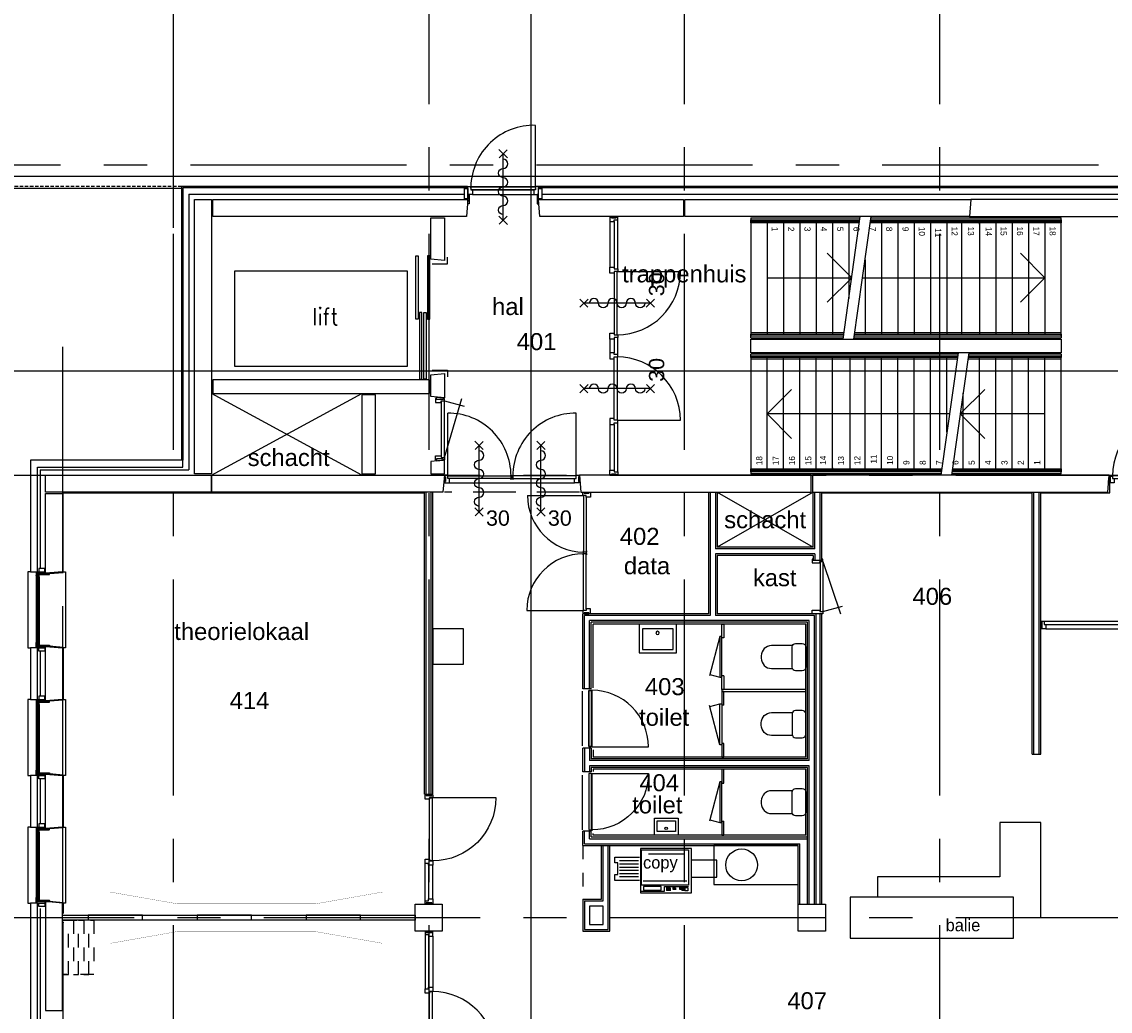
# Model space of a CAD drawing. Header units: millimetres. Extents: x -3528 to 122524, y -34406 to 25397.
# Tile 4 of 16: x 91525 to 107508, y -12435 to 2102. Entities that reach past the tile are written whole.
import ezdxf
from ezdxf.enums import TextEntityAlignment as Align

# ---------------------------------------------------------------- set-up
doc = ezdxf.new("R2010")
doc.units = ezdxf.units.MM
doc.header["$LTSCALE"] = 100
doc.header["$MEASUREMENT"] = 0
for name, pattern in [('B0701', [9.375, 6.25, -3.125]), ('CENTER', [50.8, 31.75, -6.35, 6.35, -6.35]), ('HIDDENX2', [0.75, 0.5, -0.25]), ('TEGELS', [4, 2, -2])]:
    doc.linetypes.add(name, pattern=pattern)
doc.layers.get('0').update_dxf_attribs({"linetype": 'CONTINUOUS'})
for name, color, linetype in [('AL21----_BUITENWAND', 3, 'CONTINUOUS'), ('AL22----_BINNENWAND', 2, 'CONTINUOUS'), ('AL22----_SYSTEEMWANDEN VERPLAATSBAAR', 1, 'CONTINUOUS'), ('AL24----_LIFTEN', 1, 'CONTINUOUS'), ('AL24----_TRAPPEN', 1, 'CONTINUOUS'), ('AL27----_DAKEN', 8, 'CONTINUOUS'), ('AL28----_CONSTRUCTIES', 4, 'CONTINUOUS'), ('AL31----_BUITENKOZIJN', 1, 'CONTINUOUS'), ('AL31----_BUITENWANDOPENINGEN', 1, 'CONTINUOUS'), ('AL32----_BINNENKOZIJN', 1, 'CONTINUOUS'), ('AL33----_VLOEROPENINGEN', 2, 'CONTINUOUS'), ('AL42----_PLEISTERWERK', 8, 'CONTINUOUS'), ('AL42----_TEGELWERK', 8, 'CONTINUOUS'), ('AL72----_GEBRUIKERSVOORZIENINGEN', 1, 'CONTINUOUS'), ('AL73----_KEUKENINRICHTING', 1, 'CONTINUOUS'), ('AL74----_SANITAIR', 1, 'CONTINUOUS'), ('BHV', 3, 'CONTINUOUS'), ('BL$7----_DOORSNEDE', 8, 'CONTINUOUS'), ('BL$7----_STRAMIEN', 8, 'CONTINUOUS'), ('BL$8----_RUIMTEBENAMING', 2, 'CONTINUOUS'), ('BL$8----_RUIMTENUMMER', 2, 'CONTINUOUS')]:
    doc.layers.add(name, color=color, linetype=linetype)
doc.styles.add('00_100', font='B-GBP.shx', dxfattribs={"height": 120})
doc.styles.add('01_100', font='B-GBP.shx', dxfattribs={"height": 180})
doc.styles.add('01_200', font='B-GBP.shx', dxfattribs={"height": 360})
doc.styles.add('02_100', font='B-GBP.shx', dxfattribs={"height": 250})
doc.styles.add('03_50', font='FUTURALS', dxfattribs={"height": 175})
doc.styles.add('B-01', font='b-gbp')
doc.styles.add('BD_25-100-ROMANS', font='ROMANS', dxfattribs={"width": 0.9, "height": 250})
doc.styles.add('EBEL', font='B-GBP', dxfattribs={"width": 0.75, "height": 150})
doc.styles.get("Standard").update_dxf_attribs({"font": 'arial.ttf'})

# ---------------------------------------------------------------- blocks, each defined once
blk = doc.blocks.new('AS65ZSDA')
at = {"color": 0, "linetype": 'ByBlock', "lineweight": -2}
blk.add_line((0, -6.51), (0, 6.51), dxfattribs=at)
for points in [[(-0.81, 5.68), (0.82, 7.32)], [(0.8, 5.71), (-0.78, 7.29)], [(-0.81, -7.35), (0.82, -5.71)], [(0.8, -7.32), (-0.78, -5.74)]]:
    blk.add_lwpolyline(points, dxfattribs=at)
blk.add_lwpolyline([(0, -5.43, 1), (0, -3.62, -1), (0, -1.81, 1), (0, 0, -1), (0, 1.81, 1), (0, 3.62, -1), (0, 5.43)], format="xyb", dxfattribs=at)
blk.add_attdef('BRANDWERENDHEID', (0.43, -14.4), '', height=3, dxfattribs=at)
blk = doc.blocks.new('MERK5')
at = {"color": 0, "linetype": 'ByBlock', "lineweight": -2}
for p, q in [((42, 104), (42, 1027)), ((1929, 104), (1929, 1027)), ((68, 0), (1904, 0)), ((958, 108), (1013, 108)), ((958, 60), (1013, 60)), ((975, 60), (975, 108)), ((997, 60), (997, 108))]:
    blk.add_line(p, q, dxfattribs=at)
for points in [[(-7, 91), (10, 91), (10, 23), (-7, 23)], [(0, 0), (67, 0), (67, 64), (42, 64), (42, 114), (0, 114), (0, 91), (10, 91), (10, 23), (0, 23)], [(972, 64), (42, 64), (42, 104), (972, 104)], [(999, 64), (1929, 64), (1929, 104), (999, 104)], [(1971, 0), (1904, 0), (1904, 64), (1929, 64), (1929, 114), (1971, 114), (1971, 91), (1961, 91), (1961, 23), (1971, 23)], [(1978, 91), (1961, 91), (1961, 23), (1978, 23)]]:
    blk.add_lwpolyline(points, close=True, dxfattribs=at)
for centre, start, end in [((49, 104), 360, 90.4344), ((1922, 104), 89.5656, 180)]:
    blk.add_arc(centre, 923, start, end, dxfattribs=at)
at = {"color": 0, "linetype": 'ByBlock', "lineweight": -2, "style": 'B-01'}
blk.add_attdef('KOZMERK', (288, -230), '', height=150, dxfattribs=at)
blk = doc.blocks.new('AH74-088')
at = {"color": 0, "linetype": 'ByBlock', "lineweight": -2}
for points in [[(-275, -424), (-275, 0), (275, 0), (275, -424)], [(225, -374), (-225, -374), (-225, -72), (225, -72)]]:
    blk.add_lwpolyline(points, close=True, dxfattribs=at)
blk.add_circle((2, -130), 24.3, dxfattribs=at)
at = {"color": 0, "linetype": 'ByBlock', "lineweight": -2, "style": '03_50', "flags": 3}
blk.add_attdef('TEKST', (0, 0), '', height=100, dxfattribs=at)
blk = doc.blocks.new('AH74-086')
at = {"color": 0, "linetype": 'ByBlock', "lineweight": -2}
blk.add_lwpolyline([(-200, -50, -0.414214), (-150, 0), (150, 0, -0.414214), (200, -50), (200, -150, -0.414214), (150, -200), (-150, -200, -0.414214), (-200, -150)], format="xyb", close=True, dxfattribs=at)
blk.add_lwpolyline([(-168, -197), (-168, -502, 0.414214), (-18, -652), (18, -652, 0.414214), (168, -502), (168, -197)], format="xyb", dxfattribs=at)
at = {"color": 0, "linetype": 'ByBlock', "lineweight": -2, "style": '03_50', "flags": 3}
blk.add_attdef('TEKST', (0, 0), '', height=100, dxfattribs=at)
blk = doc.blocks.new('P830R125')
at = {"color": 0, "linetype": 'ByBlock', "lineweight": -2}
blk.add_lwpolyline([(865, 135), (865, 965, 0.41421), (35, 135)], format="xyb", dxfattribs=at)
blk.add_lwpolyline([(39, 90), (861, 90), (863, 130), (37, 130)], close=True, dxfattribs=at)
at = {"color": 0, "linetype": 'ByBlock', "lineweight": -2, "style": 'EBEL', "width": 0.75}
blk.add_attdef('KOZMERK', (113, -189), '', height=102, dxfattribs=at)
blk = doc.blocks.new('P830L125')
at = {"color": 0, "linetype": 'ByBlock', "lineweight": -2}
blk.add_lwpolyline([(35, 135), (35, 965, -0.41421), (865, 135)], format="xyb", dxfattribs=at)
blk.add_lwpolyline([(39, 90), (861, 90), (863, 130), (37, 130)], close=True, dxfattribs=at)
at = {"color": 0, "linetype": 'ByBlock', "lineweight": -2, "style": '01_100'}
blk.add_attdef('P830', (174, -152), '', height=102, dxfattribs=at)
blk = doc.blocks.new('BORD')
at = {"color": 0, "linetype": 'ByBlock', "lineweight": -2, "const_width": 3}
blk.add_lwpolyline([(125, -2002), (-50, -1009), (-50, 1009), (125, 2002)], dxfattribs=at)
blk = doc.blocks.new('MERK8')
at = {"color": 0, "linetype": 'ByBlock', "lineweight": -2}
for p, q in [((2151, -10), (2151, 920)), ((49, 0), (1183, 0)), ((74, -50), (1158, -50)), ((74, -114), (1158, -114))]:
    blk.add_line(p, q, dxfattribs=at)
for points in [[(7, -15), (7, 0), (49, 0), (49, -50), (74, -50), (74, -114), (7, -114), (7, -99), (17, -99), (17, -15)], [(1183, 0), (1183, -50), (1158, -50), (1158, -114), (1246, -114), (1246, -50), (1221, -50), (1221, 0)], [(2193, -15), (2193, 0), (2151, 0), (2151, -50), (2126, -50), (2126, -114), (2193, -114), (2193, -99), (2183, -99), (2183, -15)], [(0, -99), (0, -15), (17, -15), (17, -99)], [(1221, -50), (2151, -50), (2151, -10), (1221, -10)], [(2200, -99), (2200, -15), (2183, -15), (2183, -99)]]:
    blk.add_lwpolyline(points, close=True, dxfattribs=at)
blk.add_arc((2151, -10), 930, 90, 180, dxfattribs=at)
at = {"color": 0, "linetype": 'ByBlock', "lineweight": -2, "style": 'B-01'}
blk.add_attdef('KOZMERK', (1312, 98), '', height=150, dxfattribs=at)
blk = doc.blocks.new('MERK9')
at = {"color": 0, "linetype": 'ByBlock', "lineweight": -2}
for p, q in [((979, -10), (979, 920)), ((-1, -15), (-8, -99)), ((17, -15), (49, -15)), ((1011, -15), (979, -15))]:
    blk.add_line(p, q, dxfattribs=at)
for points in [[(7, -15), (7, 0), (49, 0), (49, -50), (74, -50), (74, -114), (7, -114), (7, -99), (17, -99), (17, -15)], [(1021, -15), (1021, 0), (979, 0), (979, -50), (954, -50), (954, -114), (1021, -114), (1021, -99), (1011, -99), (1011, -15)], [(-8, -99), (-1, -15), (17, -15), (17, -99)], [(49, -50), (979, -50), (979, -10), (49, -10)], [(1036, -99), (1029, -15), (1011, -15), (1011, -99)]]:
    blk.add_lwpolyline(points, close=True, dxfattribs=at)
blk.add_arc((979, -10), 930, 90, 180, dxfattribs=at)
at = {"color": 0, "linetype": 'ByBlock', "lineweight": -2, "style": 'B-01'}
blk.add_attdef('MERK', (182, 62), '', height=125, dxfattribs=at)
blk = doc.blocks.new('MERK11')
at = {"color": 0, "linetype": 'ByBlock', "lineweight": -2}
for p, q in [((2000, 0), (1800, 0)), ((3726, 0), (3056, 0)), ((49, -114), (769, -114)), ((744, 0), (74, 0)), ((744, -64), (74, -64)), ((807, -104), (807, -1034)), ((1775, -114), (2025, -114)), ((2000, -64), (1800, -64)), ((2993, -104), (2993, -1034)), ((3031, -114), (3751, -114)), ((3726, -64), (3056, -64))]:
    blk.add_line(p, q, dxfattribs=at)
for points in [[(0, -23), (17, -23), (17, -91), (0, -91)], [(7, 0), (74, 0), (74, -64), (49, -64), (49, -114), (7, -114), (7, -91), (17, -91), (17, -23), (7, -23)], [(744, 0), (744, -64), (769, -64), (769, -114), (807, -114), (807, -64), (832, -64), (832, 0)], [(807, -64), (1737, -64), (1737, -104), (807, -104)], [(1712, 0), (1712, -64), (1737, -64), (1737, -114), (1775, -114), (1775, -64), (1800, -64), (1800, 0)], [(2088, 0), (2088, -64), (2063, -64), (2063, -114), (2025, -114), (2025, -64), (2000, -64), (2000, 0)], [(2993, -64), (2063, -64), (2063, -104), (2993, -104)], [(3056, 0), (3056, -64), (3031, -64), (3031, -114), (2993, -114), (2993, -64), (2968, -64), (2968, 0)], [(3793, 0), (3726, 0), (3726, -64), (3751, -64), (3751, -114), (3793, -114), (3793, -91), (3783, -91), (3783, -23), (3793, -23)], [(3800, -23), (3783, -23), (3783, -91), (3800, -91)]]:
    blk.add_lwpolyline(points, close=True, dxfattribs=at)
for centre, start, end in [((807, -104), 270, 360), ((2993, -104), 180, 270)]:
    blk.add_arc(centre, 930, start, end, dxfattribs=at)
at = {"color": 0, "linetype": 'ByBlock', "lineweight": -2, "style": 'B-01'}
blk.add_attdef('KOZMERK', (1356, 44), '', height=150, dxfattribs=at)
blk = doc.blocks.new('MERK1')
at = {"color": 0, "linetype": 'ByBlock', "lineweight": -2}
for p, q in [((1538.5, 0), (1042, 0)), ((49, -50), (49, -10)), ((979, -10), (979, -50)), ((1563.5, -114), (1017, -114)), ((1042, -64), (1538.5, -64))]:
    blk.add_line(p, q, dxfattribs=at)
blk.add_lwpolyline([(49, -5), (49, 925, -0.41421), (979, -5)], format="xyb", dxfattribs=at)
for points in [[(7, -15), (7, 0), (49, 0), (49, -50), (74, -50), (74, -114), (7, -114), (7, -99), (17, -99), (17, -15)], [(954, -114), (954, -50), (979, -50), (979, 0), (1042, 0), (1042, -64), (1017, -64), (1017, -114)], [(1605.5, -99), (1605.5, -114), (1563.5, -114), (1563.5, -64), (1538.5, -64), (1538.5, 0), (1605.5, 0), (1605.5, -15), (1595.5, -15), (1595.5, -99)], [(0, -99), (0, -15), (17, -15), (17, -99)], [(975, -50), (53, -50), (51, -10), (977, -10)], [(1612.5, -15), (1612.5, -99), (1595.5, -99), (1595.5, -15)]]:
    blk.add_lwpolyline(points, close=True, dxfattribs=at)
at = {"color": 0, "linetype": 'ByBlock', "lineweight": -2, "style": 'B-01'}
blk.add_attdef('KOZMERK', (152.7, 80), '', height=150, dxfattribs=at)
blk = doc.blocks.new('MERK42')
at = {"color": 0, "linetype": 'ByBlock', "lineweight": -2}
for p, q in [((-1779, 91), (-1779, 114)), ((-1779, 114), (-1712, 114)), ((-1779, 91), (-1772, 91)), ((-1779, 23), (-1772, 23)), ((-1779, 0), (-1779, 23)), ((-1772, 23), (-1772, 91)), ((-1712, 50), (-1737, 50)), ((-1737, 50), (-1737, 0)), ((-1737, 10), (-906, 10)), ((-1737, -811), (-1737, 10)), ((-1712, 114), (-1712, 50)), ((-1712, 50), (-906, 50)), ((-906, 50), (-906, 10)), ((-74, 50), (-879, 50)), ((-879, 50), (-879, 10)), ((-49, 10), (-879, 10)), ((-7, 114), (-74, 114)), ((-7, 114), (-74, 114)), ((-74, 114), (-74, 114)), ((-74, 114), (-74, 114)), ((-74, 114), (-74, 50)), ((-74, 50), (-49, 50)), ((-49, 50), (-49, 0)), ((-49, 0), (-7, 0)), ((-49, -821), (-49, 0)), ((-7, 91), (-14, 91)), ((-14, 23), (-14, 91)), ((-7, 23), (-14, 23)), ((-7, 91), (-7, 114)), ((-7, 0), (-7, 23)), ((-1737, 0), (-1779, 0))]:
    blk.add_line(p, q, dxfattribs=at)
for points in [[(-1772, 23), (-1786, 23), (-1786, 91), (-1772, 91)], [(-14, 23), (0, 23), (0, 91), (-14, 91)]]:
    blk.add_lwpolyline(points, close=True, dxfattribs=at)
blk.add_lwpolyline([(-922, 6), (-865, 6), (-883, 6), (-883, 32), (-883, 32), (-883, 53), (-865, 53), (-922, 53), (-903, 53), (-903, 6)], dxfattribs=at)
for centre, start, end in [((-1737, 20), 270.0039, 359.3101), ((-49, 10), 180, 269.9961)]:
    blk.add_arc(centre, 831, start, end, dxfattribs=at)
at = {"color": 0, "linetype": 'ByBlock', "lineweight": -2, "style": 'B-01'}
blk.add_attdef('KOZMERK', (-888, -227), '', height=150, dxfattribs=at)
blk = doc.blocks.new('AH74-084')
at = {"color": 0, "linetype": 'ByBlock', "lineweight": -2}
for points in [[(175, 0), (175, -250), (-175, -250), (-175, 0)], [(-136, -56), (136, -56), (136, -211), (-136, -211)]]:
    blk.add_lwpolyline(points, close=True, dxfattribs=at)
blk.add_circle((1, -101), 18.9, dxfattribs=at)
at = {"color": 0, "linetype": 'ByBlock', "lineweight": -2, "style": '03_50', "flags": 3}
blk.add_attdef('TEKST', (0, 0), '', height=100, dxfattribs=at)
blk = doc.blocks.new('P830R')
at = {"color": 0, "linetype": 'ByBlock', "lineweight": -2}
for p, q in [((-35, 115), (-901, 374)), ((-865, 115), (-787, 405)), ((-865, 115), (-900, 115)), ((-900, 115), (-900, 100)), ((-900, 0), (-900, -15)), ((-35, 115), (-865, 115)), ((-865, 70), (-865, 115)), ((-35, 75), (-865, 75)), ((-840, 70), (-865, 70)), ((-840, -15), (-840, 70)), ((-60, -15), (-60, 70)), ((-60, 70), (-35, 70)), ((-35, 70), (-35, 115)), ((-35, 115), (0, 115)), ((0, 115), (0, 100)), ((0, 0), (0, -15)), ((-900, -15), (-840, -15)), ((0, -15), (-60, -15))]:
    blk.add_line(p, q, dxfattribs=at)
at = {"color": 0, "linetype": 'ByBlock', "lineweight": -2, "style": 'EBEL', "width": 0.75}
blk.add_attdef('MERK', (-574, -153), '', height=150, dxfattribs=at)
blk = doc.blocks.new('P730')
at = {"color": 0, "linetype": 'ByBlock', "lineweight": -2}
for p, q in [((-140, 765), (-140, 800)), ((-140, 800), (-125, 800)), ((0, 800), (15, 800)), ((15, 800), (15, 750)), ((-140, 765), (-399, -1)), ((-95, 765), (-140, 765)), ((-140, 765), (-140, 35)), ((-100, 765), (-100, 35)), ((-95, 750), (-95, 765)), ((15, 750), (-95, 750)), ((-140, 35), (-430, 113)), ((-140, 35), (-140, 0)), ((-95, 35), (-140, 35)), ((-140, 0), (-125, 0)), ((-95, 50), (-95, 35)), ((15, 50), (-95, 50)), ((0, 0), (15, 0)), ((15, 0), (15, 50))]:
    blk.add_line(p, q, dxfattribs=at)
at = {"color": 0, "linetype": 'ByBlock', "lineweight": -2, "style": 'EBEL', "width": 0.75}
blk.add_attdef('MERK', (159, 203), '', height=102, rotation=90, dxfattribs=at)
blk = doc.blocks.new('PH31-002')
at = {"color": 0, "linetype": 'ByBlock', "lineweight": -2}
for p, q in [((20, -95), (20, 55)), ((37, 55), (20, 55)), ((40, 52), (37, 55)), ((40, -95), (40, 52)), ((1075, 52), (1078, 55)), ((1075, -95), (1075, 52)), ((1078, 55), (1095, 55)), ((1095, -95), (1095, 55)), ((0, -128), (0, -10)), ((17, -10), (0, -10)), ((0, -128), (20, -128)), ((20, -13), (17, -10)), ((20, -128), (20, -13)), ((20, -95), (32, -95)), ((32, -97), (29, -97)), ((29, -98), (29, -97)), ((67, -140), (1048, -140)), ((72, -95), (1043, -95)), ((1095, -95), (1083, -95)), ((1083, -97), (1086, -97)), ((1086, -98), (1086, -97)), ((1095, -13), (1098, -10)), ((1095, -128), (1095, -13)), ((1115, -128), (1095, -128)), ((1098, -10), (1115, -10)), ((1115, -128), (1115, -10))]:
    blk.add_line(p, q, dxfattribs=at)
for points in [[(0, -98), (0, -10), (-50, -10), (-50, -98)], [(37, -138), (37, -122), (35, -122), (35, -138)], [(49, -138), (49, -122), (51, -122), (51, -138)], [(61, -135), (1053, -135), (1053, -105), (61, -105)], [(78, -110), (61, -110), (61, -130), (78, -130)], [(1037, -110), (1053, -110), (1053, -130), (1037, -130)], [(1066, -138), (1066, -122), (1064, -122), (1064, -138)], [(1078, -138), (1078, -122), (1080, -122), (1080, -138)], [(1115, -98), (1115, -10), (1165, -10), (1165, -98)]]:
    blk.add_lwpolyline(points, close=True, dxfattribs=at)
for points in [[(7, -135), (10, -135), (10, -137), (9, -137)], [(7, -135), (7, -140)], [(7, -140), (79, -140)], [(9, -137), (9, -138)], [(9, -138), (32, -138)], [(27, -95), (27, -100)], [(79, -95), (27, -95)], [(27, -100), (30, -100), (30, -98), (29, -98)], [(32, -122), (32, -97)], [(32, -122), (32, -127)], [(32, -127), (35, -127), (35, -125), (34, -125)], [(32, -135), (35, -135), (35, -137), (34, -137)], [(32, -135), (32, -138)], [(52, -97), (34, -97)], [(34, -120), (34, -97)], [(34, -120), (52, -120)], [(34, -122), (52, -122)], [(34, -122), (34, -125)], [(34, -137), (34, -138)], [(34, -138), (52, -138)], [(54, -127), (51, -127), (51, -125), (52, -125)], [(54, -135), (51, -135), (51, -137), (52, -137)], [(52, -120), (52, -97)], [(52, -122), (52, -125)], [(52, -137), (52, -138)], [(77, -97), (54, -97)], [(54, -122), (54, -97)], [(54, -122), (54, -127)], [(54, -135), (54, -138)], [(54, -138), (77, -138)], [(79, -105), (76, -105), (76, -103), (77, -103)], [(79, -135), (76, -135), (76, -137), (77, -137)], [(77, -97), (77, -103)], [(77, -137), (77, -138)], [(1048, -110), (78, -110)], [(78, -130), (1048, -130)], [(79, -95), (79, -105)], [(79, -135), (79, -140)], [(1036, -95), (1036, -105)], [(1036, -95), (1088, -95)], [(1036, -105), (1039, -105), (1039, -103), (1038, -103)], [(1036, -135), (1039, -135), (1039, -137), (1038, -137)], [(1036, -135), (1036, -140)], [(1108, -140), (1036, -140)], [(1038, -97), (1061, -97)], [(1038, -97), (1038, -103)], [(1038, -137), (1038, -138)], [(1061, -138), (1038, -138)], [(1061, -122), (1061, -97)], [(1061, -122), (1061, -127)], [(1061, -127), (1064, -127), (1064, -125), (1063, -125)], [(1061, -135), (1064, -135), (1064, -137), (1063, -137)], [(1061, -135), (1061, -138)], [(1063, -120), (1063, -97)], [(1063, -97), (1081, -97)], [(1081, -120), (1063, -120)], [(1063, -122), (1063, -125)], [(1081, -122), (1063, -122)], [(1063, -137), (1063, -138)], [(1081, -138), (1063, -138)], [(1083, -127), (1080, -127), (1080, -125), (1081, -125)], [(1083, -135), (1080, -135), (1080, -137), (1081, -137)], [(1081, -120), (1081, -97)], [(1081, -122), (1081, -125)], [(1081, -137), (1081, -138)], [(1083, -122), (1083, -97)], [(1083, -122), (1083, -127)], [(1083, -135), (1083, -138)], [(1106, -138), (1083, -138)], [(1088, -100), (1085, -100), (1085, -98), (1086, -98)], [(1088, -95), (1088, -100)], [(1108, -135), (1105, -135), (1105, -137), (1106, -137)], [(1106, -137), (1106, -138)], [(1108, -135), (1108, -140)]]:
    blk.add_lwpolyline(points, dxfattribs=at)
at = {"color": 0, "linetype": 'ByBlock', "lineweight": -2, "style": '02_100', "flags": 8}
blk.add_attdef('MERK', text='', height=160, dxfattribs=at).set_placement((308, -387), align=Align.CENTER)
blk = doc.blocks.new('PH31-081')
at = {"color": 0, "linetype": 'ByBlock', "lineweight": -2}
for p, q in [((-992, 190), (-42, 190)), ((-967, 145), (-67, 145)), ((-967, 76), (-67, 76))]:
    blk.add_line(p, q, dxfattribs=at)
blk.add_lwpolyline([(-42, 190), (-42, 1090, 0.416297), (-992, 190)], format="xyb", dxfattribs=at)
for points in [[(-1084, 10), (-1084, 164), (-1034, 164), (-1034, 10)], [(-1034, 76), (-1034, 145), (-1034, 145), (-1034, 190), (-992, 190), (-992, 145), (-967, 145), (-967, 76)], [(-46, 145), (-988, 145), (-990, 185), (-44, 185)], [(0, 76), (0, 145), (0, 145), (0, 190), (-42, 190), (-42, 145), (-67, 145), (-67, 76)], [(0, 10), (0, 164), (50, 164), (50, 10)], [(-1034, 76), (-1017, 76), (-1017, -61), (-1020, -64), (-1034, -64), (-1034, -17), (-1034, -17)], [(0, 76), (-17, 76), (-17, -61), (-14, -64), (0, -64), (0, -17), (0, -17)]]:
    blk.add_lwpolyline(points, close=True, dxfattribs=at)
at = {"color": 0, "linetype": 'ByBlock', "lineweight": -2, "style": 'B-01'}
blk.add_attdef('KOZMERK', (-932, 241), '', height=150, dxfattribs=at)
blk = doc.blocks.new('AH82-057')
at = {"color": 0, "linetype": 'ByBlock', "lineweight": -2}
for p, q in [((761, 69), (752, 69)), ((761, 53), (752, 53)), ((761, 37), (752, 37)), ((761, 69), (761, 58)), ((761, 53), (761, 41)), ((761, 37), (761, 25)), ((778, 69), (766, 69)), ((778, 53), (766, 53)), ((778, 37), (766, 37)), ((778, 69), (778, 58)), ((778, 53), (778, 41)), ((778, 37), (778, 25)), ((794, 69), (782, 69)), ((794, 53), (782, 53)), ((794, 37), (782, 37)), ((794, 69), (794, 58)), ((794, 53), (794, 41)), ((794, 37), (794, 25)), ((810, 69), (798, 69)), ((810, 53), (798, 53)), ((810, 37), (798, 37)), ((810, 69), (810, 58)), ((810, 53), (810, 41)), ((810, 37), (810, 25)), ((859, 69), (847, 69)), ((859, 53), (847, 53)), ((859, 69), (859, 58)), ((859, 53), (859, 41)), ((875, 69), (863, 69)), ((875, 53), (863, 53)), ((875, 69), (875, 58)), ((875, 53), (875, 41)), ((892, 69), (880, 69)), ((892, 53), (880, 53)), ((892, 69), (892, 58)), ((892, 53), (892, 41)), ((957, 69), (945, 69)), ((957, 53), (945, 53)), ((957, 69), (957, 58)), ((957, 53), (957, 41)), ((973, 69), (961, 69)), ((973, 53), (961, 53)), ((973, 69), (973, 58)), ((973, 53), (973, 41)), ((989, 69), (977, 69)), ((989, 53), (977, 53)), ((989, 37), (977, 37)), ((989, 69), (989, 58)), ((989, 53), (989, 41)), ((989, 37), (989, 25)), ((1005, 69), (994, 69)), ((1005, 53), (994, 53)), ((1005, 37), (994, 37)), ((1005, 69), (1005, 58)), ((1005, 53), (1005, 41)), ((1005, 37), (1005, 25)), ((1022, 69), (1010, 69)), ((1022, 53), (1010, 53)), ((1022, 37), (1010, 37)), ((1022, 69), (1022, 58)), ((1022, 53), (1022, 41)), ((1022, 37), (1022, 25)), ((1070, 69), (1026, 69)), ((1026, 69), (1026, 25)), ((1070, 69), (1059, 69)), ((1070, 69), (1070, 25))]:
    blk.add_line(p, q, dxfattribs=at)
for points in [[(374, -1), (1124, -1), (1124, 649), (374, 649)], [(1081, 627), (1081, 111), (389, 111), (389, 627)], [(679, 91), (420, 91), (420, 38), (679, 38)]]:
    blk.add_lwpolyline(points, close=True, dxfattribs=at)
for points in [[(363, 177), (-1, 177), (-1, 269), (42, 269), (42, 437), (-1, 437), (-1, 523), (363, 523)], [(1021, 228), (1021, 567), (494, 567)], [(347, 470), (69, 470)], [(347, 417), (69, 417)], [(347, 368), (69, 368)], [(347, 326), (69, 326)], [(1135, 227), (1499, 227), (1499, 479), (1135, 479)], [(347, 279), (69, 279)], [(347, 231), (69, 231)], [(417, 172), (1059, 172)], [(390, 20), (729, 20), (729, 91), (1081, 91)], [(1070, 25), (1026, 25)]]:
    blk.add_lwpolyline(points, dxfattribs=at)

msp = doc.modelspace()

# ---------------------------------------------------------------- linework, layer by layer
at = {"layer": 'AL21----_BUITENWAND'}
for p, q in [((93870, -320), (93870, -4338)), ((98072, -320), (93870, -320)), ((93890, -340), (93890, -4338)), ((98072, -340), (93890, -340)), ((93980, -430), (98027, -430)), ((93980, -430), (93980, -4480)), ((98072, -320), (98072, -340)), ((108960, -320), (99116, -320)), ((99116, -320), (99116, -340)), ((108940, -340), (99116, -340)), ((99161, -430), (108850, -430)), ((91795, -4480), (91795, -5930)), ((91795, -4480), (93980, -4480)), ((91795, -5300), (91795, -5930)), ((91795, -7145), (91795, -7805)), ((91795, -9020), (91795, -9680)), ((91795, -10925), (91795, -13975))]:
    msp.add_line(p, q, dxfattribs=at)
for points in [[(94060, -4540), (94060, -510), (94060, -510), (94060, -510), (94060, -510), (94060, -510), (94060, -510), (94310, -510), (94310, -3160), (94310, -3360), (94310, -4540)], [(98057, -760), (97530, -760), (94330, -760), (94330, -510), (98077, -510)], [(101260, -510), (105463, -510), (105463, -510), (105443, -760), (101260, -760)], [(91755, -5980), (91755, -4440), (93890, -4440), (93890, -4340), (91655, -4340), (91655, -5980), (91755, -5980)], [(91655, -7095), (91655, -7855), (91755, -7855), (91755, -7095)], [(91875, -7875), (91875, -7075), (92125, -7095), (92125, -7855)], [(91875, -9750), (91875, -8950), (92125, -8970), (92125, -9730)], [(91655, -8970), (91655, -9730), (91755, -9730), (91755, -8970)], [(91655, -10845), (91655, -14025), (91755, -14025), (91755, -10845)], [(92125, -12425), (92125, -10845), (91875, -10825), (91875, -12425)]]:
    msp.add_lwpolyline(points, close=True, dxfattribs=at)
for points in [[(99131, -760), (99111, -510), (101240, -510), (101240, -760), (99131, -760)], [(91875, -4560), (94310, -4560), (94310, -4810), (93440, -4810), (91875, -4810), (91875, -4560), (91875, -4560), (91875, -4560)], [(92125, -4830), (92125, -5980), (91875, -6000), (91875, -4830), (92125, -4830)]]:
    msp.add_lwpolyline(points, dxfattribs=at)
at = {"layer": 'AL22----_BINNENWAND'}
for p, q in [((94330, -3160), (94330, -3360)), ((97437, -9247), (97437, -4810)), ((97462, -9247), (97462, -4810)), ((97537, -9247), (97537, -4810)), ((97562, -9247), (97562, -4810)), ((101610, -4810), (101610, -6595)), ((101635, -4810), (101635, -6620)), ((101710, -4810), (101710, -5641)), ((101735, -4810), (101735, -5617)), ((103147, -5617), (103147, -4810)), ((103172, -5641), (103172, -4810)), ((103247, -5810), (103247, -4810)), ((103272, -5810), (103272, -4810)), ((106362, -8660), (106362, -4810)), ((106388, -8660), (106388, -4810)), ((106463, -8660), (106463, -4810)), ((106488, -8660), (106488, -4810)), ((103172, -5641), (101710, -5641)), ((103172, -5716), (101710, -5716)), ((101710, -5716), (101710, -6620)), ((103147, -5616), (101735, -5617)), ((103147, -5741), (101735, -5741)), ((101735, -5741), (101735, -6595)), ((103147, -5741), (103147, -5810)), ((103172, -5716), (103172, -5810)), ((103147, -5810), (103272, -5810)), ((99762, -7700), (99762, -6595)), ((101610, -6595), (99762, -6595)), ((99787, -7700), (99787, -6620)), ((101635, -6620), (99787, -6620)), ((99862, -7700), (99862, -6695)), ((103087, -6695), (99862, -6695)), ((103163, -6620), (101710, -6620)), ((103272, -6595), (101735, -6595)), ((103087, -8053), (103087, -6695)), ((103163, -10860), (103163, -6620)), ((103188, -10860), (103188, -6595)), ((103247, -10860), (103247, -6595)), ((103272, -10860), (103272, -6595)), ((99887, -7700), (99887, -6720)), ((103062, -6720), (99887, -6720)), ((103062, -8028), (103062, -6720)), ((101836, -6948), (101806, -6948)), ((101836, -7508), (101806, -7508)), ((99887, -7700), (99762, -7700)), ((101836, -7940), (101806, -7940)), ((103062, -8728), (103062, -8028)), ((103087, -8753), (103087, -8053)), ((99762, -8920), (99762, -8570)), ((99887, -8570), (99762, -8570)), ((99787, -8570), (99787, -8920)), ((99862, -8570), (99862, -8753)), ((99887, -8570), (99887, -8728)), ((101836, -8500), (101806, -8500)), ((103087, -8753), (99862, -8753)), ((103062, -8728), (99887, -8728)), ((106362, -8660), (106488, -8660)), ((99887, -8920), (99762, -8920)), ((103087, -8828), (99862, -8828)), ((99862, -8828), (99862, -8920)), ((103062, -8853), (99887, -8853)), ((99887, -8853), (99887, -8920)), ((103062, -9875), (103062, -8853)), ((103087, -9900), (103087, -8828)), ((101776, -9064), (101621, -9644)), ((101806, -9084), (101836, -9084)), ((97437, -9247), (97562, -9247)), ((101626, -9624), (101776, -9664)), ((101806, -9644), (101836, -9644)), ((99762, -10000), (99762, -9790)), ((99887, -9790), (99762, -9790)), ((99787, -9975), (99787, -9790)), ((99862, -9900), (99862, -9790)), ((99862, -9900), (103062, -9900)), ((99887, -9875), (99887, -9790)), ((99887, -9875), (103062, -9875)), ((103062, -10860), (103062, -9875)), ((103087, -10860), (103087, -9900)), ((99762, -10000), (102925, -10000)), ((99787, -9975), (102950, -9975)), ((100037, -10790), (100037, -10000)), ((100062, -10815), (100062, -10000)), ((100137, -11235), (100137, -10000)), ((100162, -11260), (100162, -10000)), ((102925, -10860), (102925, -10000)), ((102950, -10860), (102950, -9975)), ((103062, -10860), (103062, -10000)), ((99762, -10790), (100037, -10790)), ((99762, -10790), (99762, -11260)), ((99787, -10815), (100062, -10815)), ((99787, -10815), (99787, -11235)), ((100062, -10890), (99862, -10890)), ((99862, -10890), (99862, -11160)), ((100062, -11160), (100062, -10890)), ((99862, -11160), (100062, -11160)), ((99762, -11260), (100162, -11260)), ((99787, -11235), (100137, -11235))]:
    msp.add_line(p, q, dxfattribs=at)
at = {"layer": 'AL22----_BINNENWAND', "linetype": 'B0701'}
msp.add_line((99715, -4810), (97730, -4810), dxfattribs=at)
at = {"layer": 'AL22----_BINNENWAND', "linetype": 'TEGELS'}
msp.add_line((99762, -10000), (99762, -10790), dxfattribs=at)
at = {"layer": 'AL22----_BINNENWAND'}
for points in [[(97730, -780), (97730, -1405), (97530, -1385), (97530, -780)], [(106788, -2560), (106788, -2760), (102228, -2760), (102228, -2560)], [(106788, -2560), (106788, -2760), (102228, -2760), (102228, -2560)], [(96520, -4540), (96720, -4540), (96720, -3380), (96520, -3380)], [(103115, -4560), (99715, -4560), (99735, -4810), (103115, -4810)], [(107492, -4560), (103135, -4560), (103135, -4810), (107472, -4810), (107492, -4560)], [(101806, -7739), (103036, -7739), (103036, -7709), (101806, -7709)], [(101776, -9664), (101806, -9664), (101806, -9064), (101776, -9064)]]:
    msp.add_lwpolyline(points, close=True, dxfattribs=at)
for points in [[(94330, -3360), (96520, -3360), (96520, -3360), (96520, -3360), (97510, -3360), (97510, -3160), (94330, -3160)], [(97530, -3160), (97530, -3085), (97730, -3065), (97730, -3425), (97530, -3405), (97530, -3160)], [(97730, -4540), (97730, -4340), (97530, -4360), (97530, -4540), (97730, -4540)], [(94310, -4560), (97730, -4560), (97710, -4810), (94310, -4810), (94310, -4560)], [(101806, -6948), (101806, -6747), (101836, -6747), (101836, -6948)], [(101836, -7508), (101836, -7709), (101806, -7709), (101806, -7508)], [(101836, -7940), (101836, -7739), (101806, -7739), (101806, -7940)], [(101806, -8500), (101806, -8701), (101836, -8701), (101836, -8500)], [(101836, -9084), (101836, -8879), (101806, -8879), (101806, -9084)], [(101806, -9644), (101806, -9850), (101836, -9850), (101836, -9644)]]:
    msp.add_lwpolyline(points, dxfattribs=at)
at = {"layer": 'AL22----_SYSTEEMWANDEN VERPLAATSBAAR'}
msp.add_lwpolyline([(97300, -11097), (92125, -11097), (92125, -11023), (97300, -11023), (97300, -11097), (96500, -11097), (96500, -11023), (95700, -11023), (95700, -11097), (94900, -11097), (94900, -11023), (94100, -11023), (94100, -11097), (93300, -11097), (93300, -11023), (92500, -11023), (92500, -11097), (92125, -11097), (92125, -11023)], dxfattribs=at)
at = {"layer": 'AL22----_SYSTEEMWANDEN VERPLAATSBAAR', "linetype": 'TEGELS'}
msp.add_lwpolyline([(92135, -11897), (92135, -11097), (92585, -11097), (92585, -11897), (92135, -11897), (92210, -11897), (92210, -11097), (92285, -11097), (92285, -11897), (92360, -11897), (92360, -11097), (92435, -11097), (92435, -11897), (92510, -11897), (92510, -11097)], dxfattribs=at)
at = {"layer": 'AL24----_LIFTEN'}
for points in [[(97344, -2269), (97310, -2269), (97310, -1336), (97344, -1336)], [(97482, -2269), (97516, -2269), (97516, -1336), (97482, -1336)], [(94650, -1560), (94650, -2960), (97190, -2960), (97190, -1560)], [(97398, -2168), (97364, -2168), (97364, -3150), (97398, -3150)], [(97428, -2168), (97462, -2168), (97462, -3150), (97428, -3150)]]:
    msp.add_lwpolyline(points, close=True, dxfattribs=at)
for points in [[(97553, -1455), (97777, -1455), (97777, -1355)], [(97553, -3015), (97777, -3015), (97777, -3115)]]:
    msp.add_lwpolyline(points, dxfattribs=at)
at = {"layer": 'AL24----_TRAPPEN'}
for p, q in [((102228, -780), (103835, -780)), ((102228, -780), (103835, -780)), ((102228, -780), (102228, -830)), ((103584, -2560), (103838, -760)), ((103743, -2560), (103998, -760)), ((103995, -780), (106788, -780)), ((103995, -780), (106788, -780)), ((106788, -830), (106788, -780)), ((102228, -830), (102228, -2490)), ((102228, -830), (103828, -830)), ((102228, -830), (103828, -830)), ((102468, -830), (102468, -2490)), ((102708, -830), (102708, -2490)), ((102948, -830), (102948, -2490)), ((103188, -830), (103188, -2490)), ((103428, -830), (103428, -2490)), ((103668, -830), (103668, -1963)), ((103988, -830), (106788, -830)), ((103988, -830), (106788, -830)), ((104148, -830), (104148, -2490)), ((104388, -830), (104388, -2490)), ((104628, -830), (104628, -2490)), ((104868, -830), (104868, -2490)), ((105108, -830), (105108, -2490)), ((105325, -830), (105325, -2490)), ((105588, -830), (105588, -2490)), ((105588, -870), (105588, -830)), ((105828, -830), (105828, -2490)), ((106068, -830), (106068, -2490)), ((106308, -830), (106308, -2490)), ((106548, -830), (106548, -2490)), ((106788, -2490), (106788, -830)), ((103711, -1660), (103351, -1300)), ((103908, -1394), (103908, -2490)), ((106548, -1660), (106188, -1300)), ((102468, -1660), (103711, -1660)), ((103711, -1660), (103351, -2020)), ((103870, -1660), (106548, -1660)), ((106548, -1660), (106188, -2020)), ((102228, -2490), (103594, -2490)), ((102228, -2540), (102228, -2490)), ((102228, -2540), (103587, -2540)), ((103746, -2540), (106788, -2540)), ((103753, -2490), (106788, -2490)), ((106788, -2490), (106788, -2540)), ((102228, -2830), (102228, -2780)), ((105270, -2780), (102228, -2780)), ((102228, -2830), (102228, -4490)), ((105263, -2830), (102228, -2830)), ((102468, -4490), (102468, -2830)), ((102708, -4490), (102708, -2830)), ((102948, -4490), (102948, -2830)), ((103188, -4490), (103188, -2830)), ((103428, -4490), (103428, -2830)), ((103691, -4490), (103691, -2830)), ((103908, -4490), (103908, -2830)), ((104148, -4490), (104148, -2830)), ((104388, -4490), (104388, -2830)), ((104628, -4490), (104628, -2830)), ((104868, -4490), (104868, -2830)), ((105273, -2760), (105018, -4560)), ((105108, -3926), (105108, -2830)), ((105432, -2760), (105178, -4560)), ((106788, -2830), (105422, -2830)), ((106788, -2780), (105429, -2780)), ((105588, -4490), (105588, -2830)), ((105828, -4490), (105828, -2830)), ((106068, -4490), (106068, -2830)), ((106308, -4490), (106308, -2830)), ((106548, -4490), (106548, -2830)), ((106788, -2780), (106788, -2830)), ((106788, -4490), (106788, -2830)), ((102468, -3660), (102828, -3300)), ((105305, -3660), (105665, -3300)), ((105348, -4490), (105348, -3357)), ((102468, -3660), (102828, -4020)), ((105146, -3660), (102468, -3660)), ((105305, -3660), (105665, -4020)), ((106548, -3660), (105305, -3660)), ((103428, -4450), (103428, -4490)), ((102228, -4490), (102228, -4540)), ((105028, -4490), (102228, -4490)), ((105028, -4490), (102228, -4490)), ((102228, -4490), (102228, -4540)), ((105021, -4540), (102228, -4540)), ((105021, -4540), (102228, -4540)), ((106788, -4540), (105181, -4540)), ((106788, -4540), (105181, -4540)), ((106788, -4490), (105188, -4490)), ((106788, -4490), (105188, -4490)), ((106788, -4540), (106788, -4490))]:
    msp.add_line(p, q, dxfattribs=at)
for points in [[(103825, -852), (102228, -852), (102228, -810), (103831, -810)], [(103990, -810), (106788, -810), (106788, -852), (103985, -852)], [(103597, -2468), (102228, -2468), (102228, -2510), (103591, -2510)], [(103750, -2510), (106788, -2510), (106788, -2468), (103756, -2468)], [(105266, -2810), (102228, -2810), (102228, -2852), (105260, -2852)], [(105419, -2852), (106788, -2852), (106788, -2810), (105425, -2810)], [(105026, -4510), (102228, -4510), (102228, -4468), (105031, -4468)], [(105191, -4468), (106788, -4468), (106788, -4510), (105185, -4510)]]:
    msp.add_lwpolyline(points, dxfattribs=at)
at = {"layer": 'AL27----_DAKEN'}
for p, q in [((112670, -170), (-170, -170)), ((93870, -350), (-350, -350))]:
    msp.add_line(p, q, dxfattribs=at)
at = {"layer": 'AL27----_DAKEN', "linetype": 'HIDDENX2'}
msp.add_line((93870, -320), (-320, -320), dxfattribs=at)
at = {"layer": 'AL28----_CONSTRUCTIES'}
for points in [[(97300, -10860), (97700, -10860), (97700, -11260), (97300, -11260), (97300, -10860)], [(102925, -10860), (103325, -10860), (103325, -11260), (102925, -11260), (102925, -10860)]]:
    msp.add_lwpolyline(points, dxfattribs=at)
at = {"layer": 'AL31----_BUITENKOZIJN'}
msp.add_line((98594, -813), (98594, 164), dxfattribs=at)
for points in [[(98655, 101), (98532, 224)], [(98534, 103), (98652, 222)], [(98655, -876), (98532, -753)], [(98534, -874), (98652, -755)], [(91655, -5980), (91615, -5980), (91615, -7095), (91655, -7095)], [(92125, -5980), (92165, -5980), (92165, -7095), (92125, -7095)], [(91655, -7855), (91615, -7855), (91615, -8970), (91655, -8970)], [(92125, -7855), (92165, -7855), (92165, -8970), (92125, -8970)], [(91655, -9730), (91615, -9730), (91615, -10845), (91655, -10845)], [(92125, -9730), (92165, -9730), (92165, -10845), (92125, -10845)]]:
    msp.add_lwpolyline(points, dxfattribs=at)
msp.add_lwpolyline([(98594, -732, -1), (98594, -596, 1), (98594, -461, -1), (98594, -325, 1), (98594, -189, -1), (98594, -53, 1), (98594, 82)], format="xyb", dxfattribs=at)
at = {"layer": 'AL31----_BUITENWANDOPENINGEN'}
msp.add_lwpolyline([(108220, -510), (105463, -510), (105443, -760), (108240, -760)], close=True, dxfattribs=at)
at = {"layer": 'AL32----_BINNENKOZIJN'}
for p, q in [((101776, -6928), (101621, -7508)), ((101626, -7488), (101776, -7528)), ((99753, -7733), (99753, -8536)), ((99898, -7718), (99898, -8550)), ((101776, -8520), (101621, -7941)), ((101626, -7960), (101776, -7920)), ((99753, -8969), (99753, -9772)), ((99898, -8954), (99898, -9786)), ((97449, -11309), (97449, -12108)), ((97499, -11334), (97499, -12083)), ((97562, -11334), (97562, -12083))]:
    msp.add_line(p, q, dxfattribs=at)
for points in [[(97615, -3414), (97715, -3424), (97715, -3447), (97615, -3447)], [(97615, -4351), (97715, -4341), (97715, -4318), (97615, -4318)], [(101776, -7528), (101806, -7528), (101806, -6928), (101776, -6928)], [(101776, -7920), (101806, -7920), (101806, -8520), (101776, -8520)], [(97464, -11267), (97449, -11267), (97449, -11309), (97499, -11309), (97499, -11334), (97562, -11334), (97562, -11267), (97548, -11267), (97548, -11277), (97464, -11277)], [(97548, -11260), (97464, -11260), (97464, -11277), (97548, -11277)], [(97449, -12108), (97499, -12108), (97499, -12083), (97562, -12083), (97562, -12146), (97513, -12146), (97513, -12171), (97449, -12171)]]:
    msp.add_lwpolyline(points, close=True, dxfattribs=at)
at = {"layer": 'AL32----_BINNENKOZIJN', "linetype": 'Continuous'}
msp.add_lwpolyline([(97513, -13076), (97513, -12146), (97553, -12146), (97553, -13076)], close=True, dxfattribs=at)
at = {"layer": 'AL32----_BINNENKOZIJN'}
msp.add_arc((97553, -13076), 930, 0, 90, dxfattribs=at)
at = {"layer": 'AL33----_VLOEROPENINGEN'}
for p, q in [((94310, -4560), (96520, -3360)), ((96520, -4560), (94310, -3360)), ((103147, -4810), (101735, -5617)), ((101735, -4810), (103147, -5617))]:
    msp.add_line(p, q, dxfattribs=at)
at = {"layer": 'AL42----_PLEISTERWERK'}
for points in [[(106488, -4820), (107502, -4820), (107502, -4674)], [(91930, -6006), (92135, -5989), (92135, -4820)], [(92135, -4820), (93431, -4820), (97437, -4820)], [(103272, -4820), (106362, -4820)], [(91930, -7069), (92135, -7086), (92135, -7864), (91930, -7881)], [(91930, -8944), (92135, -8961), (92135, -9739), (91930, -9756)], [(91930, -10819), (92135, -10836), (92135, -10998)], [(92135, -10998), (92135, -10841)], [(92135, -13710), (92135, -11123)], [(92135, -11123), (92135, -11135)], [(92135, -11123), (92135, -11135)]]:
    msp.add_lwpolyline(points, dxfattribs=at)
at = {"layer": 'AL42----_TEGELWERK'}
for p, q in [((103036, -6747), (99914, -6747)), ((99914, -7685), (99914, -6747)), ((103036, -8702), (103036, -6747)), ((99914, -8595), (99914, -8702)), ((103036, -8702), (99914, -8702)), ((103036, -8879), (99914, -8879)), ((99914, -8879), (99914, -8915)), ((103036, -9849), (103036, -8879)), ((99914, -9849), (99914, -9822)), ((103036, -9849), (99914, -9849)), ((102925, -10000), (101689, -10000))]:
    msp.add_line(p, q, dxfattribs=at)
at = {"layer": 'AL72----_GEBRUIKERSVOORZIENINGEN'}
for p, q in [((106488, -9660), (105888, -9660)), ((105888, -9660), (105888, -10460)), ((106488, -11060), (106488, -9660)), ((105888, -10460), (104088, -10460)), ((104088, -10460), (104088, -10760)), ((106088, -11060), (106488, -11060))]:
    msp.add_line(p, q, dxfattribs=at)
msp.add_lwpolyline([(103688, -11360), (106088, -11360), (106088, -10760), (103688, -10760)], close=True, dxfattribs=at)
at = {"layer": 'AL73----_KEUKENINRICHTING'}
for p, q in [((101689, -10000), (101689, -10574)), ((102925, -10574), (102925, -10000)), ((101689, -10574), (102925, -10574))]:
    msp.add_line(p, q, dxfattribs=at)
msp.add_circle((102095, -10285), 234, dxfattribs=at)
at = {"layer": 'BHV'}
for p, q in [((97562, -6810), (98007, -6810)), ((97562, -6810), (97562, -7340)), ((98007, -6810), (98007, -7340)), ((98007, -7340), (97562, -7340))]:
    msp.add_line(p, q, dxfattribs=at)
at = {"layer": 'BL$7----_DOORSNEDE'}
for points in [[(98478, -26826), (99007, -26826), (99007, -26826), (99007, 20904), (98478, 20904)], [(-1093, -2496), (-1093, -3025), (116665, -3025), (116665, -2496)]]:
    msp.add_lwpolyline(points, dxfattribs=at)
at = {"layer": 'BL$7----_STRAMIEN', "linetype": 'CENTER'}
for p, q in [((93750, 24388), (93750, -24827)), ((97500, 24388), (97500, -24827)), ((101250, 24388), (101250, -24827)), ((105000, 24388), (105000, -24827)), ((93750, 1538), (93750, -928)), ((-2519, 0), (119628, 0)), ((92125, -2675), (92125, -24877)), ((90000, -4560), (119628, -4560)), ((90000, -11060), (119628, -11060))]:
    msp.add_line(p, q, dxfattribs=at)

# ---------------------------------------------------------------- block references
at = {"rotation": 270}
for name, p in [('P830R125', (99762, -7685)), ('P830L125', (99762, -8905))]:
    msp.add_blockref(name, p, dxfattribs=at)
at = {"layer": 'AL31----_BUITENKOZIJN'}
for name, p in [('PH31-081', (99111, -510)), ('MERK5', (97737, -4674)), ('MERK9', (107492, -4560))]:
    msp.add_blockref(name, p, dxfattribs=at)
for name, p, rotation in [('MERK11', (100162, -4560), 90), ('PH31-002', (91875, -5980), 270), ('PH31-002', (91875, -7855), 270), ('P830L125', (99762, -8905), 270), ('MERK1', (97562, -9247), 270), ('PH31-002', (91875, -9730), 270)]:
    msp.add_blockref(name, p, dxfattribs=dict(at, rotation=rotation))
at = {"layer": 'AL31----_BUITENKOZIJN', "xscale": -1, "rotation": 270}
msp.add_blockref('P830L125', (99762, -8585), dxfattribs=at)
at = {"layer": 'AL32----_BINNENKOZIJN'}
ref = msp.add_blockref('AS65ZSDA', (100266, -2032), dxfattribs=dict(at, xscale=-75, yscale=75, zscale=75, rotation=90))
ref.add_attrib('BRANDWERENDHEID', '30', (100959, -1931), dxfattribs={"layer": '0', "height": 225, "rotation": 90})
ref = msp.add_blockref('AS65ZSDA', (100266, -3288), dxfattribs=dict(at, xscale=-75, yscale=75, zscale=75, rotation=90))
ref.add_attrib('BRANDWERENDHEID', '30', (100959, -3187), dxfattribs={"layer": '0', "height": 225, "rotation": 90})
at = {"layer": 'AL32----_BINNENKOZIJN', "rotation": 270}
for name, p in [('P830R', (97615, -4333)), ('MERK42', (99762, -6595))]:
    msp.add_blockref(name, p, dxfattribs=at)
at = {"layer": 'AL32----_BINNENKOZIJN'}
ref = msp.add_blockref('AS65ZSDA', (98241, -4610), dxfattribs=dict(at, xscale=-75, yscale=75, zscale=75))
ref.add_attrib('BRANDWERENDHEID', '30', (98342, -5302), dxfattribs={"layer": '0', "height": 225})
ref = msp.add_blockref('AS65ZSDA', (99149, -4610), dxfattribs=dict(at, xscale=-75, yscale=75, zscale=75))
ref.add_attrib('BRANDWERENDHEID', '30', (99251, -5302), dxfattribs={"layer": '0', "height": 225})
at = {"layer": 'AL32----_BINNENKOZIJN', "xscale": -1}
msp.add_blockref('P730', (103147, -6595), dxfattribs=at)
at = {"layer": 'AL32----_BINNENKOZIJN'}
msp.add_blockref('MERK8', (106488, -6702), dxfattribs=at)
at = {"layer": 'AL72----_GEBRUIKERSVOORZIENINGEN'}
msp.add_blockref('AH82-057', (100234, -10693), dxfattribs=at)
at = {"layer": 'AL72----_GEBRUIKERSVOORZIENINGEN', "xscale": -1, "rotation": 270}
msp.add_blockref('BORD', (94823, -10808), dxfattribs=at)
at = {"layer": 'AL72----_GEBRUIKERSVOORZIENINGEN', "rotation": 270}
msp.add_blockref('BORD', (94823, -11313), dxfattribs=at)
at = {"layer": 'AL74----_SANITAIR', "xscale": -1}
msp.add_blockref('AH74-088', (100864, -6747), dxfattribs=at)
at = {"layer": 'AL74----_SANITAIR'}
for name, p, rotation in [('AH74-086', (103036, -7232), 270), ('AH74-086', (103036, -9364), 270), ('AH74-084', (100989, -9849), 180)]:
    msp.add_blockref(name, p, dxfattribs=dict(at, rotation=rotation))
at = {"layer": 'AL74----_SANITAIR', "xscale": -1, "rotation": 270}
msp.add_blockref('AH74-086', (103036, -8216), dxfattribs=at)

# ---------------------------------------------------------------- texts
at = {"layer": 'AL24----_LIFTEN', "style": 'BD_25-100-ROMANS', "width": 0.9}
msp.add_text('lift', height=250, dxfattribs=at).set_placement((95982, -2355), align=Align.CENTER)
at = {"layer": 'AL24----_TRAPPEN', "style": '01_200'}
for s, rotation, p in [('1', 270, (102537, -911)), ('2', 270, (102777, -911)), ('3', 270, (103017, -911)), ('4', 270, (103257, -911)), ('5', 270, (103497, -911)), ('6', 270, (103737, -911)), ('7', 270, (103977, -911)), ('8', 270, (104217, -911)), ('9', 270, (104457, -911)), ('10', 270, (104697, -911)), ('11', 270, (104937, -931)), ('12', 270, (105177, -909)), ('13', 270, (105417, -907)), ('14', 270, (105680, -913)), ('15', 270, (105897, -907)), ('16', 270, (106137, -907)), ('17', 270, (106377, -907)), ('18', 270, (106617, -907)), ('18', 90, (102399, -4413)), ('17', 90, (102639, -4413)), ('16', 90, (102879, -4413)), ('15', 90, (103119, -4413)), ('14', 90, (103336, -4407)), ('13', 90, (103599, -4413)), ('12', 90, (103839, -4411)), ('11', 90, (104079, -4389)), ('10', 90, (104319, -4409)), ('9', 90, (104559, -4409)), ('8', 90, (104799, -4409)), ('7', 90, (105039, -4409)), ('6', 90, (105279, -4409)), ('5', 90, (105519, -4409)), ('4', 90, (105759, -4409)), ('3', 90, (105999, -4409)), ('2', 90, (106239, -4409)), ('1', 90, (106479, -4409))]:
    msp.add_text(s, height=90, rotation=rotation, dxfattribs=at).set_placement(p)
at = {"layer": 'AL72----_GEBRUIKERSVOORZIENINGEN', "style": '00_100'}
for s, p in [('copy', (100648, -10339)), ('balie', (105091, -11260))]:
    msp.add_text(s, height=180, dxfattribs=at).set_placement(p)
at = {"layer": 'BL$8----_RUIMTEBENAMING'}
for s, p in [('trappenhuis', (101253, -1602)), ('hal', (98664, -2082)), ('schacht', (95444, -4300)), ('schacht', (102441, -5214)), ('data', (100706, -5890)), ('kast', (102581, -6066)), ('theorielokaal', (94754, -6856)), ('toilet', (100958, -8116)), ('toilet', (100857, -9403))]:
    msp.add_text(s, height=250, dxfattribs=at).set_placement(p, align=Align.MIDDLE_CENTER)
at = {"layer": 'BL$8----_RUIMTENUMMER', "char_height": 250, "attachment_point": 1}
for s, insert, width in [('{\\C0;401}', (98793, -2472), 2521.6), ('{\\C0;402}', (100307, -5333), 2521.6), ('{\\C0;406}', (104604, -6214), 2521.6), ('{\\C0;403}', (100675, -7541), 2521.6), ('{\\C0;414}', (94578, -7746), 2521.6), ('{\\C0;404}', (100593, -8953), 1162.62), ('{\\C0;407}', (102766, -12155), 2521.6)]:
    msp.add_mtext(s, dxfattribs=dict(at, insert=insert, width=width))

doc.saveas('drawing.dxf')
